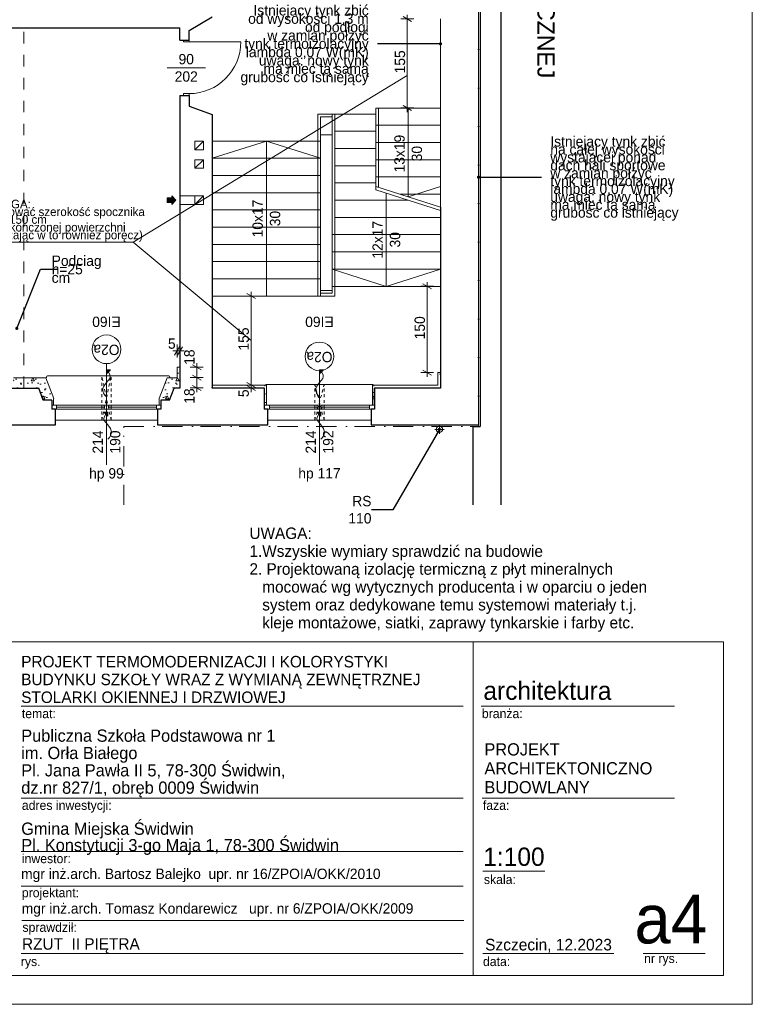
# Model space of a CAD drawing. Extents: x -145259 to -66341, y -2316 to 227384.
# Tile 103 of 143: x -81020 to -68259, y 117284 to 134426. Entities that reach past the tile are written whole.
import ezdxf

# ---------------------------------------------------------------- set-up
doc = ezdxf.new("R2010")
doc.units = 0
doc.header["$MEASUREMENT"] = 0
for name, pattern in [('Dot & Dashed', [670.277762, 352.777767, -176.388884, 0, -141.111112]), ('Hidden Line', [100, 50, -50]), ('Przerywana', [400, 200, -200])]:
    doc.linetypes.add(name, pattern=pattern)
for name, color, linetype in [('A-Okna', 7, 'Continuous'), ('Arch ocieplenie', 7, 'Continuous'), ('Arch wymiary', 7, 'Continuous')]:
    doc.layers.add(name, color=color, linetype=linetype)
for name, color, linetype, lineweight in [('A-Okna_Nr_Pióra__21', 7, 'Continuous', 13), ('A-Okna_Nr_Pióra__5', 7, 'Continuous', 13), ('Arch ocieplenie_Nr_Pióra__21', 7, 'Continuous', 13), ('Arch opisy okien_Nr_Pióra__21', 7, 'Continuous', 13), ('Arch opisy_Nr_Pióra__1', 7, 'Continuous', 25), ('Arch opisy_Nr_Pióra__20', 1, 'Continuous', 20), ('Arch opisy_Nr_Pióra__5', 7, 'Continuous', 13), ('ARCH TABELA_Nr_Pióra__1', 7, 'Continuous', 25), ('ARCH TABELA_Nr_Pióra__21', 7, 'Continuous', 13), ('ARCH TABELA_Nr_Pióra__7', 7, 'Continuous', 13), ('Arch wymiary_Nr_Pióra__20', 1, 'Continuous', 20), ('Arch wymiary_Nr_Pióra__21', 7, 'Continuous', 13), ('Arch wymiary_Nr_Pióra__5', 7, 'Continuous', 13), ('Inwent kominy_Nr_Pióra__21', 7, 'Continuous', 13), ('INWENT ODWODNIENIE_Nr_Pióra__21', 7, 'Continuous', 13), ('INWENT OPISY_Nr_Pióra__21', 7, 'Continuous', 13), ('INWENT STROPY_Nr_Pióra__21', 7, 'Continuous', 13), ('INWENT. DRZWI_Nr_Pióra__21', 7, 'Continuous', 13), ('INWENT. OKNA_Nr_Pióra__21', 7, 'Continuous', 13), ('INWENT.ŚCIANY_Nr_Pióra__1', 7, 'Continuous', 25), ('INWENT.ŚCIANY_Nr_Pióra__20', 1, 'Continuous', 20), ('INWENT.ŚCIANY_Nr_Pióra__21', 7, 'Continuous', 13), ('Istniejące schody_Nr_Pióra__21', 7, 'Continuous', 13)]:
    doc.layers.add(name, color=color, linetype=linetype, lineweight=lineweight)
doc.layers.add('Arch opisy_Nr_Pióra__3', color=7, linetype='Continuous', lineweight=20, true_color=0xff6600)
doc.styles.add('GENERATED_STYLE_1', font='txt')
doc.styles.add('GENERATED_STYLE_11', font='txt')
doc.styles.add('GENERATED_STYLE_12', font='txt')
doc.styles.add('GENERATED_STYLE_2', font='txt')
doc.styles.add('GENERATED_STYLE_4', font='txt')
doc.styles.add('GENERATED_STYLE_6', font='txt')
doc.styles.add('GENERATED_STYLE_7', font='txt')
doc.styles.add('GENERATED_STYLE_8', font='txt')
doc.styles.add('GENERATED_STYLE_9', font='txt')
doc.dimstyles.new('GENERATED_STYLE__1', dxfattribs={"dimtxt": 179.999995, "dimasz": 114, "dimexe": 0.18, "dimexo": 0, "dimgap": 0.09, "dimtad": 1, "dimdec": 0, "dimlfac": 0.1, "dimzin": 0, "dimdsep": 46, "dimtxsty": 'GENERATED_STYLE_1', "dimblk": 'ARROWHEAD_2', "dimblk1": 'ARROWHEAD_2', "dimblk2": 'ARROWHEAD_2', "dimcen": 0.09, "dimclrd": 7, "dimclre": 7, "dimclrt": 7, "dimazin": 0, "dimtfac": 1, "dimtdec": 4, "dimtmove": 0, "dimatfit": 3, "dimfxl": 0, "dimtolj": 1, "dimtzin": 0, "dimarcsym": 0})
doc.dimstyles.new('GENERATED_STYLE__2', dxfattribs={"dimtxt": 179.999995, "dimasz": 114, "dimexe": 0.18, "dimexo": 0, "dimgap": 0.09, "dimtad": 1, "dimtih": 1, "dimtoh": 1, "dimdec": 0, "dimlfac": 0.1, "dimzin": 0, "dimdsep": 46, "dimtxsty": 'GENERATED_STYLE_1', "dimblk": 'ARROWHEAD_2', "dimblk1": 'ARROWHEAD_2', "dimblk2": 'ARROWHEAD_2', "dimcen": 0.09, "dimclrd": 7, "dimclre": 7, "dimclrt": 7, "dimazin": 0, "dimtfac": 1, "dimtdec": 4, "dimtmove": 0, "dimatfit": 3, "dimfxl": 0, "dimtolj": 1, "dimtzin": 0, "dimarcsym": 0})
doc.dimstyles.new('GENERATED_STYLE__9', dxfattribs={"dimtxt": 0.18, "dimasz": 109.44, "dimexe": 0.18, "dimexo": 0.0625, "dimgap": 0.09, "dimtad": 0, "dimtih": 1, "dimtoh": 1, "dimdec": 4, "dimzin": 0, "dimdsep": 46, "dimcen": 0.09, "dimadec": 0, "dimazin": 0, "dimtfac": 1, "dimtdec": 4, "dimtmove": 0, "dimatfit": 3, "dimldrblk": 'ARROWHEAD_11', "dimfxl": 0, "dimtolj": 1, "dimtzin": 0, "dimarcsym": 0})
pattern_1 = [(0, (0, 0), (0, 623.5383), [60, -300]), (0, (180, 311.8), (0, 623.5383), [60, -300]), (60, (0, 0), (-540, 311.7692), [60, -300]), (60, (360, 0), (-540, 311.7692), [60, -300]), (120, (60, 0), (540, 311.7692), [60, -300]), (120, (420, 0), (540, 311.7692), [60, -300]), (0, (0, 60), (0, 120.000005), [0, -120, 0, -180.00001]), (45, (60, 60), (-84.85282, 84.85282), [0, -90, 0, -150.00001])]

# ---------------------------------------------------------------- blocks, each defined once
blk = doc.blocks.new('Ściana_495', base_point=(-77669, 128014))
at = {"layer": 'Arch ocieplenie_Nr_Pióra__21', "linetype": 'Continuous'}
h = blk.add_hatch(dxfattribs=at)
h.set_pattern_fill('Structural_Concrete', color=256, style=0, pattern_type=2)
h.set_pattern_definition(pattern_1)
h.paths.add_polyline_path([(-77669, 128014), (-76754, 128014), (-76724, 128064), (-77669, 128064)], flags=0)
for p, q in [((-76724, 128064), (-77669, 128064)), ((-77669, 128064), (-77669, 128014)), ((-77669, 128014), (-76754, 128014))]:
    blk.add_line(p, q, dxfattribs=at)
blk = doc.blocks.new('Ściana_496', base_point=(-76754, 128014))
at = {"layer": 'Arch ocieplenie_Nr_Pióra__21', "linetype": 'Continuous'}
h = blk.add_hatch(dxfattribs=at)
h.set_pattern_fill('Structural_Concrete', color=256, style=0, pattern_type=2)
h.set_pattern_definition(pattern_1)
h.paths.add_polyline_path([(-76754, 128014), (-76754, 127714), (-76724, 127714), (-76724, 128064)], flags=0)
for p, q in [((-76724, 127714), (-76724, 128064)), ((-76754, 128014), (-76754, 127714)), ((-76754, 127714), (-76724, 127714))]:
    blk.add_line(p, q, dxfattribs=at)
blk = doc.blocks.new('Ściana_497', base_point=(-73689, 128014))
at = {"layer": 'Arch ocieplenie_Nr_Pióra__21', "linetype": 'Continuous'}
h = blk.add_hatch(dxfattribs=at)
h.set_pattern_fill('Structural_Concrete', color=256, style=0, pattern_type=2)
h.set_pattern_definition(pattern_1)
h.paths.add_polyline_path([(-73739, 128064), (-74874, 128064), (-74844, 128014), (-73689, 128014)], flags=0)
for p, q in [((-73739, 128064), (-74874, 128064)), ((-74844, 128014), (-73689, 128014))]:
    blk.add_line(p, q, dxfattribs=at)
blk = doc.blocks.new('Ściana_498', base_point=(-74844, 128014))
at = {"layer": 'Arch ocieplenie_Nr_Pióra__21', "linetype": 'Continuous'}
h = blk.add_hatch(dxfattribs=at)
h.set_pattern_fill('Structural_Concrete', color=256, style=0, pattern_type=2)
h.set_pattern_definition(pattern_1)
h.paths.add_polyline_path([(-74874, 128064), (-74874, 127714), (-74844, 127714), (-74844, 128014)], flags=0)
for p, q in [((-74874, 128064), (-74874, 127714)), ((-74844, 127714), (-74844, 128014)), ((-74874, 127714), (-74844, 127714))]:
    blk.add_line(p, q, dxfattribs=at)
blk = doc.blocks.new('Ściana_499', base_point=(-73689, 128014))
at = {"layer": 'Arch ocieplenie_Nr_Pióra__21', "linetype": 'Continuous'}
h = blk.add_hatch(dxfattribs=at)
h.set_pattern_fill('Structural_Concrete', color=256, style=0, pattern_type=2)
h.set_pattern_definition(pattern_1)
h.paths.add_polyline_path([(-73689, 128014), (-73689, 128284), (-73739, 128284), (-73739, 128064)], flags=0)
for p, q in [((-73689, 128284), (-73739, 128284)), ((-73739, 128284), (-73739, 128064)), ((-73689, 128014), (-73689, 128284))]:
    blk.add_line(p, q, dxfattribs=at)
blk = doc.blocks.new('Ściana_516', base_point=(-81129, 128014))
at = {"layer": 'Arch ocieplenie_Nr_Pióra__21', "linetype": 'Continuous'}
h = blk.add_hatch(dxfattribs=at)
h.set_pattern_fill('Structural_Concrete', color=256, style=0, pattern_type=2)
h.set_pattern_definition(pattern_1)
h.paths.add_polyline_path([(-81129, 128014), (-80689, 128014), (-80565, 128194), (-81129, 128194)], flags=0)
for p, q in [((-80565, 128194), (-81129, 128194)), ((-81129, 128014), (-80689, 128014))]:
    blk.add_line(p, q, dxfattribs=at)
blk = doc.blocks.new('Ściana_517', base_point=(-80689, 128014))
at = {"layer": 'Arch ocieplenie_Nr_Pióra__21', "linetype": 'Continuous'}
h = blk.add_hatch(dxfattribs=at)
h.set_pattern_fill('Structural_Concrete', color=256, style=0, pattern_type=2)
h.set_pattern_definition(pattern_1)
h.paths.add_polyline_path([(-80689, 128014), (-80609, 127804), (-80428, 127834), (-80565, 128194)], flags=0)
for p, q in [((-80428, 127834), (-80565, 128194)), ((-80689, 128014), (-80609, 127804))]:
    blk.add_line(p, q, dxfattribs=at)
blk = doc.blocks.new('Ściana_518', base_point=(-80609, 127804))
at = {"layer": 'Arch ocieplenie_Nr_Pióra__21', "linetype": 'Continuous'}
h = blk.add_hatch(dxfattribs=at)
h.set_pattern_fill('Structural_Concrete', color=256, style=0, pattern_type=2)
h.set_pattern_definition(pattern_1)
h.paths.add_polyline_path([(-80609, 127804), (-80459, 127804), (-80429, 127834), (-80428, 127834)], flags=0)
for p, q in [((-80609, 127804), (-80459, 127804)), ((-80429, 127834), (-80428, 127834))]:
    blk.add_line(p, q, dxfattribs=at)
blk = doc.blocks.new('Ściana_519', base_point=(-80459, 127804))
at = {"layer": 'Arch ocieplenie_Nr_Pióra__21', "linetype": 'Continuous'}
h = blk.add_hatch(dxfattribs=at)
h.set_pattern_fill('Structural_Concrete', color=256, style=0, pattern_type=2)
h.set_pattern_definition(pattern_1)
h.paths.add_polyline_path([(-80459, 127804), (-80459, 127714), (-80429, 127714), (-80429, 127834)], flags=0)
for p, q in [((-80459, 127804), (-80459, 127714)), ((-80459, 127714), (-80429, 127714)), ((-80429, 127714), (-80429, 127834))]:
    blk.add_line(p, q, dxfattribs=at)
blk = doc.blocks.new('Ściana_520', base_point=(-78329, 128014))
at = {"layer": 'Arch ocieplenie_Nr_Pióra__21', "linetype": 'Continuous'}
h = blk.add_hatch(dxfattribs=at)
h.set_pattern_fill('Structural_Concrete', color=256, style=0, pattern_type=2)
h.set_pattern_definition(pattern_1)
h.paths.add_polyline_path([(-78453, 128194), (-78590, 127834), (-78409, 127804), (-78329, 128014)], flags=0)
for p, q in [((-78453, 128194), (-78590, 127834)), ((-78409, 127804), (-78329, 128014))]:
    blk.add_line(p, q, dxfattribs=at)
blk = doc.blocks.new('Ściana_521', base_point=(-78409, 127804))
at = {"layer": 'Arch ocieplenie_Nr_Pióra__21', "linetype": 'Continuous'}
h = blk.add_hatch(dxfattribs=at)
h.set_pattern_fill('Structural_Concrete', color=256, style=0, pattern_type=2)
h.set_pattern_definition(pattern_1)
h.paths.add_polyline_path([(-78590, 127834), (-78589, 127834), (-78559, 127804), (-78409, 127804)], flags=0)
for p, q in [((-78590, 127834), (-78589, 127834)), ((-78559, 127804), (-78409, 127804))]:
    blk.add_line(p, q, dxfattribs=at)
blk = doc.blocks.new('Ściana_522', base_point=(-78559, 127804))
at = {"layer": 'Arch ocieplenie_Nr_Pióra__21', "linetype": 'Continuous'}
h = blk.add_hatch(dxfattribs=at)
h.set_pattern_fill('Structural_Concrete', color=256, style=0, pattern_type=2)
h.set_pattern_definition(pattern_1)
h.paths.add_polyline_path([(-78589, 127834), (-78589, 127714), (-78559, 127714), (-78559, 127804)], flags=0)
for p, q in [((-78589, 127834), (-78589, 127714)), ((-78589, 127714), (-78559, 127714)), ((-78559, 127714), (-78559, 127804))]:
    blk.add_line(p, q, dxfattribs=at)
blk = doc.blocks.new('Ściana_524', base_point=(-78229, 128374))
at = {"layer": 'Arch ocieplenie_Nr_Pióra__21', "linetype": 'Continuous'}
h = blk.add_hatch(dxfattribs=at)
h.set_pattern_fill('Structural_Concrete', color=256, style=0, pattern_type=2)
h.set_pattern_definition(pattern_1)
h.paths.add_polyline_path([(-78279, 128374), (-78279, 128194), (-78229, 128014), (-78229, 128374)], flags=0)
for p, q in [((-78279, 128374), (-78279, 128194)), ((-78229, 128374), (-78279, 128374)), ((-78229, 128014), (-78229, 128374))]:
    blk.add_line(p, q, dxfattribs=at)
blk = doc.blocks.new('Ściana_525', base_point=(-78229, 128014))
at = {"layer": 'Arch ocieplenie_Nr_Pióra__21', "linetype": 'Continuous'}
h = blk.add_hatch(dxfattribs=at)
h.set_pattern_fill('Structural_Concrete', color=256, style=0, pattern_type=2)
h.set_pattern_definition(pattern_1)
h.paths.add_polyline_path([(-78279, 128194), (-78453, 128194), (-78329, 128014), (-78229, 128014)], flags=0)
for p, q in [((-78279, 128194), (-78453, 128194)), ((-78329, 128014), (-78229, 128014))]:
    blk.add_line(p, q, dxfattribs=at)
blk = doc.blocks.new('Krzywa_25', base_point=(-79485, 127122))
at = {"layer": 'A-Okna_Nr_Pióra__21', "linetype": 'Continuous'}
blk.add_hatch(color=256, dxfattribs=at).paths.add_polyline_path([(-79485, 127592), (-79486, 127522), (-79556, 127593)], flags=0)
for p, q in [((-79485, 127592), (-79556, 127593)), ((-79486, 127522), (-79556, 127593)), ((-79485, 127592), (-79486, 127522))]:
    blk.add_line(p, q, dxfattribs=at)
at = {"layer": 'A-Okna_Nr_Pióra__5', "linetype": 'Continuous', "flags": 128}
blk.add_lwpolyline([(-79485, 127122), (-79456, 127153), (-79435, 127188), (-79423, 127233), (-79425, 127271), (-79438, 127308), (-79485, 127372), (-79545, 127446), (-79552, 127478), (-79548, 127508), (-79521, 127557)], dxfattribs=at)
blk = doc.blocks.new('Krzywa_26', base_point=(-79510, 127858))
at = {"layer": 'A-Okna_Nr_Pióra__21', "linetype": 'Continuous'}
blk.add_hatch(color=256, dxfattribs=at).paths.add_polyline_path([(-79510, 128328), (-79439, 128329), (-79509, 128258)], flags=0)
for p, q in [((-79510, 128328), (-79439, 128329)), ((-79510, 128328), (-79509, 128258)), ((-79439, 128329), (-79509, 128258))]:
    blk.add_line(p, q, dxfattribs=at)
at = {"layer": 'A-Okna_Nr_Pióra__5', "linetype": 'Continuous', "flags": 128}
blk.add_lwpolyline([(-79510, 127858), (-79539, 127889), (-79560, 127924), (-79572, 127969), (-79570, 128007), (-79557, 128044), (-79510, 128108), (-79450, 128182), (-79443, 128214), (-79447, 128243), (-79474, 128293)], dxfattribs=at)
blk = doc.blocks.new('Krzywa_27', base_point=(-75774, 127122))
at = {"layer": 'A-Okna_Nr_Pióra__21', "linetype": 'Continuous'}
blk.add_hatch(color=256, dxfattribs=at).paths.add_polyline_path([(-75774, 127592), (-75775, 127522), (-75845, 127593)], flags=0)
for p, q in [((-75774, 127592), (-75845, 127593)), ((-75775, 127522), (-75845, 127593)), ((-75774, 127592), (-75775, 127522))]:
    blk.add_line(p, q, dxfattribs=at)
at = {"layer": 'A-Okna_Nr_Pióra__5', "linetype": 'Continuous', "flags": 128}
blk.add_lwpolyline([(-75774, 127122), (-75745, 127153), (-75724, 127188), (-75712, 127233), (-75714, 127271), (-75727, 127308), (-75774, 127372), (-75834, 127446), (-75841, 127478), (-75837, 127508), (-75810, 127557)], dxfattribs=at)
blk = doc.blocks.new('Krzywa_28', base_point=(-75799, 127858))
at = {"layer": 'A-Okna_Nr_Pióra__21', "linetype": 'Continuous'}
blk.add_hatch(color=256, dxfattribs=at).paths.add_polyline_path([(-75799, 128328), (-75728, 128329), (-75798, 128258)], flags=0)
for p, q in [((-75799, 128328), (-75728, 128329)), ((-75799, 128328), (-75798, 128258)), ((-75728, 128329), (-75798, 128258))]:
    blk.add_line(p, q, dxfattribs=at)
at = {"layer": 'A-Okna_Nr_Pióra__5', "linetype": 'Continuous', "flags": 128}
blk.add_lwpolyline([(-75799, 127858), (-75828, 127889), (-75849, 127924), (-75861, 127969), (-75859, 128007), (-75846, 128044), (-75799, 128108), (-75739, 128182), (-75732, 128214), (-75736, 128243), (-75763, 128293)], dxfattribs=at)
blk = doc.blocks.new('*D1513')
at = {"layer": 'Arch wymiary_Nr_Pióra__5', "linetype": 'Continuous'}
for p, q in [((-73810, 129784), (-74035, 129784)), ((-73848, 129740), (-73998, 129827)), ((-73923, 129784), (-73923, 129857)), ((-73923, 128284), (-73923, 129784)), ((-73810, 128284), (-74035, 128284)), ((-73998, 128327), (-73848, 128240)), ((-73923, 128210), (-73923, 128284))]:
    blk.add_line(p, q, dxfattribs=at)
at = {"layer": 'Arch wymiary_Nr_Pióra__21', "insert": (-73959, 128861), "char_height": 180, "attachment_point": 7, "rotation": 90, "style": 'GENERATED_STYLE_1'}
blk.add_mtext('{150}', dxfattribs=at)
blk = doc.blocks.new('ARROWHEAD_2')
at = {"color": 0, "linetype": 'Continuous', "lineweight": 0}
for p, q in [((0, 0), (-1, 0)), ((-0.38, -0.66), (0.38, 0.66))]:
    blk.add_line(p, q, dxfattribs=at)
blk = doc.blocks.new('*D1514')
at = {"layer": 'Arch wymiary_Nr_Pióra__5', "linetype": 'Continuous'}
for p, q in [((-76877, 128064), (-77102, 128064)), ((-77065, 128107), (-76915, 128020)), ((-77065, 128057), (-76915, 127970)), ((-76990, 128014), (-76990, 128064)), ((-76877, 128014), (-77102, 128014)), ((-76990, 127940), (-76990, 128014))]:
    blk.add_line(p, q, dxfattribs=at)
at = {"layer": 'Arch wymiary_Nr_Pióra__21', "char_height": 180, "attachment_point": 7, "rotation": 90, "style": 'GENERATED_STYLE_1'}
for s, insert in [('{155}', (-77026, 128666)), ('{5}', (-77026, 127855))]:
    blk.add_mtext(s, dxfattribs=dict(at, insert=insert))
blk = doc.blocks.new('*D1515')
at = {"layer": 'Arch wymiary_Nr_Pióra__5', "linetype": 'Continuous'}
for p, q in [((-76877, 129614), (-77102, 129614)), ((-76915, 129570), (-77065, 129657)), ((-76990, 129614), (-76990, 129687)), ((-76990, 128064), (-76990, 129614)), ((-76877, 128064), (-77102, 128064)), ((-77065, 128107), (-76915, 128020))]:
    blk.add_line(p, q, dxfattribs=at)
at = {"layer": 'Arch wymiary_Nr_Pióra__21', "char_height": 180, "attachment_point": 7, "rotation": 90, "style": 'GENERATED_STYLE_1'}
for s, insert in [('{155}', (-77026, 128666)), ('{5}', (-77026, 127855))]:
    blk.add_mtext(s, dxfattribs=dict(at, insert=insert))
blk = doc.blocks.new('*D1516')
at = {"layer": 'Arch wymiary_Nr_Pióra__5', "linetype": 'Continuous'}
for p, q in [((-78011, 128237), (-77861, 128150)), ((-77823, 128194), (-78048, 128194)), ((-78011, 128057), (-77861, 127970)), ((-77936, 128014), (-77936, 128194)), ((-77823, 128014), (-78048, 128014)), ((-77936, 127940), (-77936, 128014))]:
    blk.add_line(p, q, dxfattribs=at)
at = {"layer": 'Arch wymiary_Nr_Pióra__21', "char_height": 180, "attachment_point": 7, "rotation": 90, "style": 'GENERATED_STYLE_1'}
for insert in [(-77972, 128417), (-77972, 127740)]:
    blk.add_mtext('{18}', dxfattribs=dict(at, insert=insert))
blk = doc.blocks.new('*D1517')
at = {"layer": 'Arch wymiary_Nr_Pióra__5', "linetype": 'Continuous'}
for p, q in [((-77861, 128330), (-78011, 128417)), ((-77936, 128374), (-77936, 128447)), ((-77823, 128374), (-78048, 128374)), ((-78011, 128237), (-77861, 128150)), ((-77936, 128194), (-77936, 128374)), ((-77823, 128194), (-78048, 128194))]:
    blk.add_line(p, q, dxfattribs=at)
at = {"layer": 'Arch wymiary_Nr_Pióra__21', "char_height": 180, "attachment_point": 7, "rotation": 90, "style": 'GENERATED_STYLE_1'}
for insert in [(-77972, 128417), (-77972, 127740)]:
    blk.add_mtext('{18}', dxfattribs=dict(at, insert=insert))
blk = doc.blocks.new('*D1518')
at = {"layer": 'Arch wymiary_Nr_Pióra__5', "linetype": 'Continuous'}
for p, q in [((-78279, 128546), (-78279, 128771)), ((-78229, 128546), (-78229, 128771)), ((-78352, 128658), (-78279, 128658)), ((-78322, 128583), (-78235, 128733)), ((-78279, 128658), (-78229, 128658)), ((-78185, 128733), (-78272, 128583)), ((-78229, 128658), (-78155, 128658))]:
    blk.add_line(p, q, dxfattribs=at)
at = {"layer": 'Arch wymiary_Nr_Pióra__21', "insert": (-78437, 128694), "char_height": 180, "attachment_point": 7, "style": 'GENERATED_STYLE_1'}
blk.add_mtext('{5}', dxfattribs=at)
blk = doc.blocks.new('*D1601')
at = {"layer": 'Arch wymiary_Nr_Pióra__5', "linetype": 'Continuous'}
for p, q in [((-74155, 134439), (-74380, 134439)), ((-74193, 134395), (-74343, 134482)), ((-74268, 134439), (-74268, 134512)), ((-74268, 132889), (-74268, 134439)), ((-74155, 132889), (-74380, 132889)), ((-74343, 132932), (-74193, 132845)), ((-74268, 132815), (-74268, 132889))]:
    blk.add_line(p, q, dxfattribs=at)
at = {"layer": 'Arch wymiary_Nr_Pióra__21', "insert": (-74304, 133491), "char_height": 180, "attachment_point": 7, "rotation": 90, "style": 'GENERATED_STYLE_1'}
blk.add_mtext('{155}', dxfattribs=at)
blk = doc.blocks.new('ARROWHEAD_11')
at = {"color": 0, "linetype": 'Continuous', "lineweight": 0}
blk.add_line((0, 0), (-1, 0), dxfattribs=at)
at = {"color": 0, "linetype": 'Continuous', "lineweight": 0, "const_width": 0.25, "flags": 128}
blk.add_lwpolyline([(-0.125, 0, 1), (0.125, 0, 1)], format="xyb", close=True, dxfattribs=at)

msp = doc.modelspace()

# ---------------------------------------------------------------- hatches: boundary and pattern name
at = {"layer": 'Inwent kominy_Nr_Pióra__21', "linetype": 'Continuous'}
msp.add_hatch(color=256, dxfattribs=at).paths.add_polyline_path([(-78368.7, 131208.6), (-78368.7, 131243.6), (-78448.7, 131243.6), (-78448.7, 131323.6), (-78368.7, 131323.6), (-78368.7, 131358.6), (-78298.7, 131283.6)], flags=0)

# ---------------------------------------------------------------- linework, layer by layer
at = {"layer": 'A-Okna_Nr_Pióra__5', "linetype": 'Hidden Line'}
for p, q in [((-79588.7, 127453.6), (-79588.7, 128223.6)), ((-79588.7, 128223.6), (-79428.7, 128223.6)), ((-79428.7, 127453.6), (-79588.7, 128223.6)), ((-79588.7, 127453.6), (-79428.7, 128223.6)), ((-79428.7, 127453.6), (-79428.7, 128223.6)), ((-75877.6, 127453.6), (-75877.6, 128073.6)), ((-75877.6, 128073.6), (-75717.6, 128073.6)), ((-75717.6, 127453.6), (-75877.6, 128073.6)), ((-75877.6, 127453.6), (-75717.6, 128073.6)), ((-75717.6, 127453.6), (-75717.6, 128073.6)), ((-79588.7, 127453.6), (-79428.7, 127453.6)), ((-75877.6, 127453.6), (-75717.6, 127453.6))]:
    msp.add_line(p, q, dxfattribs=at)
at = {"layer": 'Arch opisy okien_Nr_Pióra__21', "linetype": 'Continuous'}
for centre in [(-79508.7, 128688.1), (-75798.7, 128563.6)]:
    msp.add_circle(centre, 250, dxfattribs=at)
at = {"layer": 'Arch opisy_Nr_Pióra__20', "linetype": 'Continuous'}
for p, q in [((-79042.3, 130554), (-74267.8, 133455.6)), ((-81638.6, 130554), (-79042.3, 130554)), ((-79042.3, 130554), (-76990, 128838.6))]:
    msp.add_line(p, q, dxfattribs=at)
at = {"layer": 'ARCH TABELA_Nr_Pióra__21', "linetype": 'Continuous'}
for p, q in [((-68258.7, 146983.6), (-68258.7, 117283.6)), ((-86258.7, 123594.8), (-68758.7, 123594.8)), ((-73120.4, 123594.8), (-73120.4, 117783.6)), ((-68758.7, 123594.8), (-68758.7, 117783.6)), ((-80992.9, 122474.1), (-73293.1, 122474.1)), ((-72981.1, 122474.1), (-69613.8, 122474.1)), ((-80992.9, 120873.7), (-73293.1, 120873.7)), ((-72963.7, 120873.7), (-69613.8, 120873.7)), ((-80992.9, 119945.6), (-73293.1, 119945.6)), ((-72951.9, 119601.4), (-71872.2, 119601.4)), ((-80992.9, 119343.3), (-73293.1, 119343.3)), ((-80982.2, 118740.9), (-73282.4, 118740.9)), ((-80992.9, 118166), (-73293.1, 118166)), ((-72951.9, 118166), (-70670.1, 118166)), ((-70161.4, 118166), (-69081.8, 118166)), ((-68758.7, 117783.6), (-81365.1, 117783.6)), ((-68258.7, 117283.6), (-143258.7, 117283.6))]:
    msp.add_line(p, q, dxfattribs=at)
at = {"layer": 'Inwent kominy_Nr_Pióra__21', "linetype": 'Continuous'}
for p, q in [((-77818.7, 132308.6), (-77968.7, 132308.6)), ((-77968.7, 132308.6), (-77968.7, 132158.6)), ((-77968.7, 132158.6), (-77818.7, 132308.6)), ((-77818.7, 132158.6), (-77818.7, 132308.6)), ((-77968.7, 132158.6), (-77818.7, 132158.6)), ((-77818.7, 131988.6), (-77968.7, 131988.6)), ((-77968.7, 131988.6), (-77968.7, 131838.6)), ((-77968.7, 131838.6), (-77818.7, 131988.6)), ((-77968.7, 131838.6), (-77818.7, 131838.6)), ((-77818.7, 131838.6), (-77818.7, 131988.6)), ((-78448.7, 131243.6), (-78448.7, 131323.6)), ((-78448.7, 131323.6), (-78368.7, 131323.6)), ((-78298.7, 131283.6), (-78368.7, 131358.6)), ((-78368.7, 131323.6), (-78368.7, 131358.6)), ((-77968.7, 131358.6), (-78228.7, 131358.6)), ((-77818.7, 131358.6), (-77968.7, 131358.6)), ((-77968.7, 131358.6), (-77968.7, 131208.6)), ((-77968.7, 131208.6), (-77818.7, 131358.6)), ((-77818.7, 131208.6), (-77818.7, 131358.6)), ((-78368.7, 131243.6), (-78448.7, 131243.6)), ((-78298.7, 131283.6), (-78368.7, 131208.6)), ((-78368.7, 131243.6), (-78368.7, 131208.6)), ((-77968.7, 131208.6), (-78228.7, 131208.6)), ((-77968.7, 131208.6), (-77818.7, 131208.6))]:
    msp.add_line(p, q, dxfattribs=at)
at = {"layer": 'INWENT ODWODNIENIE_Nr_Pióra__21', "linetype": 'Continuous'}
for p, q in [((-73708.7, 127373.6), (-73708.7, 127213.6)), ((-73628.7, 127293.6), (-73788.7, 127293.6))]:
    msp.add_line(p, q, dxfattribs=at)
msp.add_circle((-73708.7, 127293.6), 55, dxfattribs=at)
at = {"layer": 'INWENT OPISY_Nr_Pióra__21', "linetype": 'Continuous'}
for p, q in [((-77783.7, 133588.6), (-78453.7, 133588.6)), ((-79508.7, 128438.1), (-79508.7, 126673.6)), ((-75798.7, 128313.6), (-75798.7, 126673.6))]:
    msp.add_line(p, q, dxfattribs=at)
at = {"layer": 'INWENT STROPY_Nr_Pióra__21', "linetype": 'Przerywana'}
msp.add_line((-80948.7, 128013.6), (-80948.7, 134283.6), dxfattribs=at)
at = {"layer": 'INWENT. DRZWI_Nr_Pióra__21', "linetype": 'Continuous'}
for p, q in [((-78168.7, 134038.6), (-78168.7, 134068.6)), ((-78068.7, 134038.6), (-78068.7, 134068.6)), ((-78068.7, 134038.6), (-78168.7, 134038.6)), ((-78068.7, 134038.6), (-77168.7, 134038.6)), ((-78068.7, 133138.6), (-78168.7, 133138.6)), ((-78168.7, 133138.6), (-78168.7, 133108.6)), ((-78068.7, 133138.6), (-78068.7, 133108.6))]:
    msp.add_line(p, q, dxfattribs=at)
msp.add_arc((-78068.7, 134038.6), 900, 270, 0, dxfattribs=at)
at = {"layer": 'INWENT. OKNA_Nr_Pióra__21', "linetype": 'Continuous'}
for p, q in [((-80554.7, 128203.6), (-80554.7, 128193.6)), ((-80534.7, 128223.6), (-78422.8, 128223.6)), ((-78402.8, 128203.6), (-78402.8, 128193.6)), ((-76728.7, 128073.6), (-74868.7, 128073.6)), ((-76748.7, 128053.6), (-76748.7, 128043.6)), ((-74848.7, 128053.6), (-74848.7, 128043.6)), ((-78558.7, 127713.6), (-80458.7, 127713.6)), ((-80378.7, 127713.6), (-80378.7, 127643.6)), ((-79548.7, 127713.6), (-79548.7, 127643.6)), ((-79468.7, 127713.6), (-79468.7, 127643.6)), ((-78638.7, 127713.6), (-78638.7, 127643.6)), ((-76748.7, 127713.6), (-74848.7, 127713.6)), ((-76668.7, 127643.6), (-76668.7, 127713.6)), ((-75838.7, 127643.6), (-75838.7, 127713.6)), ((-75758.7, 127643.6), (-75758.7, 127713.6)), ((-74928.7, 127643.6), (-74928.7, 127713.6)), ((-80458.7, 127643.6), (-78558.7, 127643.6)), ((-79548.7, 127678.6), (-80378.7, 127678.6)), ((-78638.7, 127678.6), (-79468.7, 127678.6)), ((-74848.7, 127643.6), (-76748.7, 127643.6)), ((-75838.7, 127678.6), (-76668.7, 127678.6)), ((-74928.7, 127678.6), (-75758.7, 127678.6))]:
    msp.add_line(p, q, dxfattribs=at)
for centre, start, end in [((-80534.7, 128203.6), 90, 180), ((-78422.8, 128203.6), 0, 90), ((-76728.7, 128053.6), 90, 180), ((-74868.7, 128053.6), 0, 90)]:
    msp.add_arc(centre, 20, start, end, dxfattribs=at)
at = {"layer": 'INWENT.ŚCIANY_Nr_Pióra__1', "linetype": 'Continuous'}
for p, q in [((-72638.7, 144783.9), (-72638.7, 125977.6)), ((-72998.7, 141703.6), (-72998.7, 127343.6)), ((-78068.7, 134238.6), (-77668.7, 134473.6)), ((-87478.7, 134283.6), (-78228.7, 134283.6)), ((-78228.7, 134068.6), (-78228.7, 134283.6)), ((-78068.7, 134068.6), (-78068.7, 134238.6)), ((-78228.7, 134068.6), (-78068.7, 134068.6)), ((-78228.7, 133108.6), (-78228.7, 128013.6)), ((-78228.7, 133108.6), (-78068.7, 133108.6)), ((-78068.7, 133108.6), (-78068.7, 132918.6)), ((-78068.7, 132918.6), (-77668.7, 132773.6)), ((-77668.7, 132773.6), (-77668.7, 128013.6)), ((-73688.7, 131164.9), (-73688.7, 128013.6)), ((-81538.7, 128013.6), (-80688.7, 128013.6)), ((-80608.7, 127803.6), (-80688.7, 128013.6)), ((-78408.7, 127803.6), (-78328.7, 128013.6)), ((-78228.7, 128013.6), (-78328.7, 128013.6)), ((-76758.7, 128013.6), (-77668.7, 128013.6)), ((-76758.7, 128013.6), (-76758.7, 127643.6)), ((-74838.7, 128013.6), (-74838.7, 127643.6)), ((-73688.7, 128013.6), (-74838.7, 128013.6)), ((-80458.7, 127803.6), (-80608.7, 127803.6)), ((-80458.7, 127803.6), (-80458.7, 127643.6)), ((-78558.7, 127803.6), (-78558.7, 127643.6)), ((-78408.7, 127803.6), (-78558.7, 127803.6)), ((-80398.7, 127643.6), (-80458.7, 127643.6)), ((-80398.7, 127373.6), (-80398.7, 127643.6)), ((-78558.7, 127643.6), (-78618.7, 127643.6)), ((-78618.7, 127643.6), (-78618.7, 127373.6)), ((-76698.7, 127643.6), (-76758.7, 127643.6)), ((-76698.7, 127373.6), (-76698.7, 127643.6)), ((-74838.7, 127643.6), (-74898.7, 127643.6)), ((-74898.7, 127643.6), (-74898.7, 127373.6)), ((-81828.7, 127373.6), (-80398.7, 127373.6)), ((-78618.7, 127373.6), (-76698.7, 127373.6)), ((-74898.7, 127373.6), (-73028.7, 127373.6)), ((-73128.7, 127343.6), (-73128.7, 125977.6)), ((-73128.7, 127343.6), (-72998.7, 127343.6))]:
    msp.add_line(p, q, dxfattribs=at)
at = {"layer": 'INWENT.ŚCIANY_Nr_Pióra__20', "linetype": 'Dot & Dashed'}
for p, q in [((-73028.7, 127343.6), (-73028.7, 141703.6)), ((-79208.7, 125977.6), (-79208.7, 127343.6)), ((-79208.7, 127343.6), (-73028.7, 127343.6))]:
    msp.add_line(p, q, dxfattribs=at)
at = {"layer": 'INWENT.ŚCIANY_Nr_Pióra__20', "linetype": 'Continuous'}
for p, q in [((-73028.7, 127373.6), (-73028.7, 135238.6)), ((-73688.7, 134438.6), (-73688.7, 131164.9))]:
    msp.add_line(p, q, dxfattribs=at)
at = {"layer": 'INWENT.ŚCIANY_Nr_Pióra__21', "linetype": 'Continuous'}
for p, q in [((-74253.7, 132888.6), (-74253.7, 131344.2)), ((-75828.7, 129613.6), (-75828.7, 132783.6)), ((-75778.7, 132423.6), (-75778.7, 132733.6)), ((-75778.7, 132733.6), (-75578.7, 132733.6)), ((-75578.7, 132783.6), (-75578.7, 129783.6)), ((-75528.7, 132783.6), (-75528.7, 129783.6)), ((-75778.7, 132313.6), (-75778.7, 132423.6)), ((-75778.7, 132423.6), (-75578.7, 132423.6)), ((-76723.7, 132313.6), (-77668.7, 132013.6)), ((-76723.7, 129613.6), (-76723.7, 132313.6)), ((-76723.7, 132313.6), (-75778.7, 132013.6)), ((-75778.7, 129613.6), (-75778.7, 132313.6)), ((-73688.7, 131164.9), (-74818.7, 131523.6)), ((-74253.7, 131344.2), (-73688.7, 131523.6)), ((-73688.7, 131104.9), (-74818.7, 131463.6)), ((-74633.7, 129783.6), (-74633.7, 131404.9)), ((-75578.7, 130083.6), (-74633.7, 129783.6)), ((-74633.7, 129783.6), (-73688.7, 130083.6)), ((-75578.7, 129783.6), (-75578.7, 129663.6)), ((-75528.7, 129613.6), (-75528.7, 129783.6)), ((-75578.7, 129713.6), (-75778.7, 129713.6)), ((-75778.7, 129663.6), (-75578.7, 129663.6)), ((-75778.7, 129613.6), (-75528.7, 129613.6)), ((-78618.7, 127453.6), (-80398.7, 127453.6)), ((-74898.7, 127453.6), (-76698.7, 127453.6))]:
    msp.add_line(p, q, dxfattribs=at)
at = {"layer": 'Istniejące schody_Nr_Pióra__21', "linetype": 'Continuous'}
for p, q in [((-73688.7, 132888.6), (-74818.7, 132888.6)), ((-74818.7, 132888.6), (-74818.7, 131463.6)), ((-74771.1, 132888.6), (-74771.1, 131508.5)), ((-75828.7, 132783.6), (-74818.7, 132783.6)), ((-73688.7, 132588.6), (-74818.7, 132588.6)), ((-75528.7, 132483.6), (-74818.7, 132483.6)), ((-77668.7, 132313.6), (-75778.7, 132313.6)), ((-75528.7, 132183.6), (-74818.7, 132183.6)), ((-73688.7, 132288.6), (-74818.7, 132288.6)), ((-77668.7, 132013.6), (-75778.7, 132013.6)), ((-75528.7, 131883.6), (-74818.7, 131883.6)), ((-73688.7, 131988.6), (-74818.7, 131988.6)), ((-77668.7, 131713.6), (-75778.7, 131713.6)), ((-73688.7, 131688.6), (-74818.7, 131688.6)), ((-75528.7, 131583.6), (-74818.7, 131583.6)), ((-77668.7, 131413.6), (-75778.7, 131413.6)), ((-73688.7, 131388.6), (-74393.5, 131388.6)), ((-75528.7, 131283.6), (-74251.7, 131283.6)), ((-77668.7, 131113.6), (-75778.7, 131113.6)), ((-75528.7, 130983.6), (-73688.7, 130983.6)), ((-77668.7, 130813.6), (-75778.7, 130813.6)), ((-75578.7, 130683.6), (-73688.7, 130683.6)), ((-77668.7, 130513.6), (-75778.7, 130513.6)), ((-75578.7, 130383.6), (-73688.7, 130383.6)), ((-77668.7, 130213.6), (-75778.7, 130213.6)), ((-75578.7, 130083.6), (-73688.7, 130083.6)), ((-77668.7, 129913.6), (-75778.7, 129913.6)), ((-75578.7, 129783.6), (-73688.7, 129783.6)), ((-77668.7, 129613.6), (-75778.7, 129613.6))]:
    msp.add_line(p, q, dxfattribs=at)

# ---------------------------------------------------------------- block references
at = {"layer": 'A-Okna', "linetype": 'Continuous'}
for name, p in [('Krzywa_26', (-79509.8, 127857.7)), ('Krzywa_28', (-75798.7, 127857.7)), ('Krzywa_25', (-79485.5, 127121.8)), ('Krzywa_27', (-75774.4, 127121.8))]:
    msp.add_blockref(name, p, dxfattribs=at)
at = {"layer": 'Arch ocieplenie'}
for name, p in [('Ściana_524', (-78228.7, 128373.6)), ('Ściana_499', (-73688.7, 128013.6)), ('Ściana_516', (-81128.7, 128013.6)), ('Ściana_517', (-80688.7, 128013.6)), ('Ściana_520', (-78328.7, 128013.6)), ('Ściana_525', (-78228.7, 128013.6)), ('Ściana_495', (-77668.7, 128013.6)), ('Ściana_496', (-76753.7, 128013.6)), ('Ściana_497', (-73688.7, 128013.6)), ('Ściana_498', (-74843.7, 128013.6)), ('Ściana_518', (-80608.7, 127803.6)), ('Ściana_519', (-80458.7, 127803.6)), ('Ściana_521', (-78408.7, 127803.6)), ('Ściana_522', (-78558.7, 127803.6))]:
    msp.add_blockref(name, p, dxfattribs=at)

# ---------------------------------------------------------------- texts
at = {"layer": 'Arch opisy okien_Nr_Pióra__21', "linetype": 'Continuous', "char_height": 180, "attachment_point": 2, "rotation": 180, "style": 'GENERATED_STYLE_8'}
for s, insert in [('{EI60}', (-79508.7, 129076.1)), ('{EI60}', (-75798.7, 129076.1)), ('{O2a}', (-79508.7, 128587.8)), ('{O2a}', (-75798.7, 128463.3))]:
    msp.add_mtext(s, dxfattribs=dict(at, insert=insert))
at = {"layer": 'Arch opisy_Nr_Pióra__1', "linetype": 'Continuous', "insert": (-71701.6, 136615.1), "char_height": 300, "attachment_point": 2, "rotation": 270, "style": 'GENERATED_STYLE_7'}
msp.add_mtext('{BUDYNEK SALI GIMNASTYCZNEJ}', dxfattribs=at)
at = {"layer": 'Arch opisy_Nr_Pióra__3', "linetype": 'Continuous', "char_height": 180, "width": 2122.73, "style": 'GENERATED_STYLE_6'}
for s, insert, attachment_point, line_spacing_factor in [('{Istniejacy tynk zbić\\Pod wysokości 1,3 m \\Pod podłogi\\Pw zamian połżyć \\Ptynk termoizolacyjny\\Plambda 0,07 W(mK)\\Puwaga: nowy tynk \\Pma mieć tą samą\\Pgrubość co istniejący}', (-74940.1, 133981.3), 6, 0.483603), ('{Istniejacy tynk zbić\\Pna całej wysokości\\Pwystającej ponad\\Pdach hali sportowe \\Pw zamian połżyć \\Ptynk termoizolacyjny\\Plambda 0,07 W(mK)\\Puwaga: nowy tynk \\Pma mieć tą samą\\Pgrubość co istniejący}', (-71777.4, 131660.2), 4, 0.458341)]:
    msp.add_mtext(s, dxfattribs=dict(at, insert=insert, attachment_point=attachment_point, line_spacing_factor=line_spacing_factor))
at = {"layer": 'Arch opisy_Nr_Pióra__5', "linetype": 'Continuous', "insert": (-77017.8, 125584.8), "char_height": 200, "width": 8259.092, "attachment_point": 1, "line_spacing_factor": 0.933157, "style": 'GENERATED_STYLE_12'}
msp.add_mtext('{UWAGA:\\P1.Wszyskie wymiary sprawdzić na budowie\\P2. Projektowaną izolację termiczną z płyt mineralnych \\P   mocować wg wytycznych producenta i w oparciu o jeden \\P   system oraz dedykowane temu systemowi materiały t.j. \\P   kleje montażowe, siatki, zaprawy tynkarskie i farby etc.}', dxfattribs=at)
at = {"layer": 'ARCH TABELA_Nr_Pióra__1', "linetype": 'Continuous', "style": 'GENERATED_STYLE_9'}
for s, insert, char_height, attachment_point, line_spacing_factor in [('{PROJEKT \\PARCHITEKTONICZNO\\PBUDOWLANY}', (-72925, 121828.4), 212.84, 1, 0.9285), ('{Gmina Miejska Świdwin\\PPl. Konstytucji 3-go Maja 1, 78-300 Świdwin}', (-80992.9, 119884.4), 212.766, 7, 0.807442)]:
    msp.add_mtext(s, dxfattribs=dict(at, insert=insert, char_height=char_height, attachment_point=attachment_point, line_spacing_factor=line_spacing_factor))
at = {"layer": 'ARCH TABELA_Nr_Pióra__7', "linetype": 'Continuous', "attachment_point": 7}
for s, insert, char_height, line_spacing_factor, style in [('{PROJEKT TERMOMODERNIZACJI I KOLORYSTYKI\\PBUDYNKU SZKOŁY WRAZ Z WYMIANĄ ZEWNĘTRZNEJ \\PSTOLARKI OKIENNEJ I DRZWIOWEJ }', (-80992.9, 122527), 200, 0.928963, 'GENERATED_STYLE_11'), ('{Publiczna Szkoła Podstawowa nr 1\\Pim. Orła Białego\\PPl. Jana Pawła II 5, 78-300 Świdwin, \\Pdz.nr 827/1, obręb 0009 Świdwin}', (-80992.9, 120885.3), 212.766, 0.850494, 'GENERATED_STYLE_9')]:
    msp.add_mtext(s, dxfattribs=dict(at, insert=insert, char_height=char_height, line_spacing_factor=line_spacing_factor, style=style))
at = {"layer": 'ARCH TABELA_Nr_Pióra__7', "linetype": 'Continuous'}
for s, insert, char_height, attachment_point, style in [('{architektura}', (-72942.5, 122903.8), 319.16, 1, 'GENERATED_STYLE_9'), ('{temat:}', (-80982.2, 122425.4), 159.58, 1, 'GENERATED_STYLE_9'), ('{branża:}', (-72969.3, 122425.4), 159.58, 1, 'GENERATED_STYLE_9'), ('{adres inwestycji:}', (-80982.2, 120828.6), 159.58, 1, 'GENERATED_STYLE_9'), ('{faza:}', (-72951.9, 120828.6), 159.58, 1, 'GENERATED_STYLE_9'), ('{1:100}', (-72944.6, 120012.6), 319.16, 1, 'GENERATED_STYLE_9'), ('{inwestor:}', (-80982.2, 119900.6), 159.58, 1, 'GENERATED_STYLE_9'), ('{mgr inż.arch. Bartosz Balejko  upr. nr 16/ZPOIA/OKK/2010}', (-80995.1, 119645.2), 180, 1, 'GENERATED_STYLE_9'), ('{skala:}', (-72934.2, 119537.1), 159.58, 1, 'GENERATED_STYLE_9'), ('{projektant:}', (-80982.2, 119306.8), 159.58, 1, 'GENERATED_STYLE_9'), ('{a4}', (-69046, 119194.7), 851.16, 3, 'GENERATED_STYLE_9'), ('{mgr inż.arch. Tomasz Kondarewicz   upr. nr 6/ZPOIA/OKK/2009}', (-80984.4, 119042.8), 180, 1, 'GENERATED_STYLE_9'), ('{sprawdził:}', (-80971.5, 118704.4), 159.58, 1, 'GENERATED_STYLE_9'), ('{RZUT  II PIĘTRA}', (-80979.1, 118434.6), 200, 1, 'GENERATED_STYLE_11'), ('{Szczecin, 12.2023}', (-72913.2, 118423.4), 202.128, 1, 'GENERATED_STYLE_9'), ('{data:}', (-72950.5, 118108.9), 159.58, 1, 'GENERATED_STYLE_9'), ('{nr rys.}', (-70143.7, 118162.3), 159.58, 1, 'GENERATED_STYLE_9'), ('{rys.}', (-81000.1, 118108.9), 159.58, 1, 'GENERATED_STYLE_9')]:
    msp.add_mtext(s, dxfattribs=dict(at, insert=insert, char_height=char_height, attachment_point=attachment_point, style=style))
at = {"layer": 'Arch wymiary_Nr_Pióra__20', "linetype": 'Continuous', "insert": (-81638.6, 130558), "char_height": 150, "width": 3044.354, "attachment_point": 7, "line_spacing_factor": 0.537969, "style": 'GENERATED_STYLE_2'}
msp.add_mtext('{UWAGA: \\Pzachować szerokość spocznika \\Pmin. 150 cm\\Pw wykończonej powierzchni\\P(wliczając w to również poręcz) }', dxfattribs=at)
at = {"layer": 'INWENT OPISY_Nr_Pióra__21', "linetype": 'Continuous', "char_height": 180}
for s, insert, width, attachment_point, line_spacing_factor, style in [('{90\\P202}', (-78118.7, 133829.4), 1346.334, 2, 1.007146, 'GENERATED_STYLE_7'), ('{Podciag\\Ph=25 cm}', (-80462.6, 130080.3), 803.012, 4, 0.491192, 'GENERATED_STYLE_4')]:
    msp.add_mtext(s, dxfattribs=dict(at, insert=insert, width=width, attachment_point=attachment_point, line_spacing_factor=line_spacing_factor, style=style))
at = {"layer": 'INWENT OPISY_Nr_Pióra__21', "linetype": 'Continuous', "char_height": 180, "width": 1346.334, "attachment_point": 2, "rotation": 90, "line_spacing_factor": 1.008452, "style": 'GENERATED_STYLE_7'}
for s, insert in [('{13x19\\P30}', (-74494.9, 132094.2)), ('{10x17\\P30}', (-76964.9, 130963.6)), ('{12x17\\P30}', (-74874.9, 130594.2)), ('{214\\P190}', (-79749.9, 127073.6)), ('{214\\P192}', (-76039.9, 127073.6))]:
    msp.add_mtext(s, dxfattribs=dict(at, insert=insert))
at = {"layer": 'INWENT OPISY_Nr_Pióra__21', "linetype": 'Continuous', "char_height": 180, "attachment_point": 2, "style": 'GENERATED_STYLE_7'}
for s, insert in [('{hp 99}', (-79508.7, 126618)), ('{hp 117}', (-75798.7, 126618.3))]:
    msp.add_mtext(s, dxfattribs=dict(at, insert=insert))
at = {"layer": 'INWENT OPISY_Nr_Pióra__21', "linetype": 'Continuous', "insert": (-74892.4, 125893.9), "char_height": 180, "width": 692.895, "attachment_point": 6, "style": 'GENERATED_STYLE_6'}
msp.add_mtext('{RS 110}', dxfattribs=at)

# ---------------------------------------------------------------- dimensions: what is measured, and where the dimension line sits
at = {"layer": 'Arch wymiary', "linetype": 'Continuous'}
for base, p1, p2, picture, middle in [((-74267.8, 132888.6), (-74253.7, 132888.6), (-73868.7, 134438.6), '*D1601', (-74393.8, 133695.7)), ((-73922.9, 128283.6), (-73738.7, 128283.6), (-73688.7, 129783.6), '*D1513', (-74048.9, 129065.7)), ((-76990, 128013.6), (-77211.2, 128063.6), (-76952.2, 129613.6), '*D1515', (-77116, 128870.7)), ((-76990, 128013.6), (-77211.2, 128013.6), (-77211.2, 128063.6), '*D1514', (-77116, 127923.3)), ((-77935.7, 128013.6), (-78278.7, 128013.6), (-78278.7, 128193.6), '*D1516', (-78061.7, 127876.4)), ((-77935.7, 128013.6), (-78278.7, 128193.6), (-78228.7, 128373.6), '*D1517', (-78061.7, 128553.5))]:
    dim = msp.add_linear_dim(base=base, p1=p1, p2=p2, angle=90, dimstyle='GENERATED_STYLE__1', dxfattribs=at)
    dim.commit()
    dim.dimension.update_dxf_attribs({"geometry": picture, "text_midpoint": middle})
dim = msp.add_linear_dim(base=(-78278.7, 128658.1), p1=(-78278.7, 128193.6), p2=(-78228.7, 128193.6), dimstyle='GENERATED_STYLE__2', dxfattribs=at)
dim.commit()
dim.dimension.update_dxf_attribs({"geometry": '*D1518', "text_midpoint": (-78369, 128784.1)})

# ---------------------------------------------------------------- leaders
at = {"layer": 'Arch opisy_Nr_Pióra__3', "linetype": 'Continuous', "annotation_type": 0, "has_hookline": 1, "hookline_direction": 1, "text_width": 2040}
for points in [[(-73688.7, 134005.5), (-74785.3, 134005.5)], [(-73028.7, 131684.4), (-71932.1, 131684.4)]]:
    msp.add_leader(points, dimstyle='GENERATED_STYLE__9', dxfattribs=at)
at = {"layer": 'INWENT OPISY_Nr_Pióra__21', "linetype": 'Continuous', "annotation_type": 0, "has_hookline": 1, "hookline_direction": 1}
for points, text_width in [([(-81069.7, 129052.1), (-80655, 130080.9), (-80351.9, 130080.9)], 985.7), ([(-73708.7, 127293.6), (-74517.4, 125893.9), (-74892.3, 125893.9)], 437.1)]:
    msp.add_leader(points, dimstyle='GENERATED_STYLE__9', dxfattribs=dict(at, text_width=text_width))

doc.saveas('drawing.dxf')
